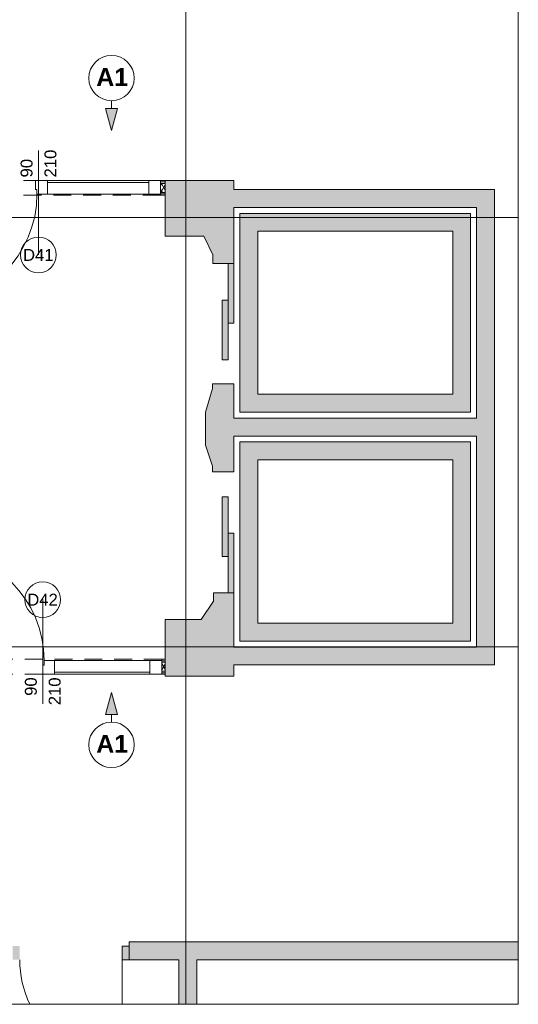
# Paper-space layout 'A-47 WYKOŃCZENIA ŚCIAN - PIĘTRO 2' of a CAD drawing. Header units: millimetres. Extents: x 0 to 500, y 0 to 350.
# Tile 6 of 17: x 280 to 322, y 99 to 181. Entities that reach past the tile are written whole.
import ezdxf
from ezdxf.xclip import XClip

# ---------------------------------------------------------------- set-up
doc = ezdxf.new("R2010")
doc.units = ezdxf.units.MM
doc.header["$MEASUREMENT"] = 0
doc.header["$XCLIPFRAME"] = 0
for name, pattern in [('DASHDOTX2', [1000, 500, -250, 0, -250]), ('Przer. długie kreski', [2.5, 1.5, -1]), ('PRZERYWANA_DU_A', [550, 350.0000000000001, -199.9999999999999])]:
    doc.linetypes.add(name, pattern=pattern)
for name, color, linetype, lineweight in [('0_Nr_pióra__2', 8, 'Continuous', 13), ('A__OKŁADZINY ŚCIAN_Nr_pióra__1', 7, 'Continuous', 20), ('A_winda_Nr_pióra__1', 7, 'Continuous', 20), ('A_ściany proj_Nr_pióra__1', 7, 'Continuous', 20), ('A_ściany_Nr_pióra__1', 7, 'Continuous', 20), ('Drzwi Archicad_Nr_pióra__1', 7, 'Continuous', 20), ('Drzwi Archicad_Nr_pióra__3', 252, 'Continuous', 13), ('Znaczniki drzwi Archicada_Nr_pióra__3', 252, 'Continuous', 13)]:
    doc.layers.add(name, color=color, linetype=linetype, lineweight=lineweight)
for name, color, linetype in [('A__OKŁADZINY ŚCIAN', 7, 'Continuous'), ('A_podrys', 7, 'Continuous'), ('A_winda', 7, 'Continuous'), ('A_ściany', 7, 'Continuous'), ('A_ściany proj', 7, 'Continuous'), ('Drzwi Archicad', 7, 'Continuous')]:
    doc.layers.add(name, color=color, linetype=linetype)
doc.layers.add('A_osie_Nr_pióra__16', color=7, linetype='Continuous', lineweight=5, true_color=0x0f0f0f)
doc.layers.add('A_ściany proj_Nr_pióra__21', color=7, linetype='Continuous', lineweight=5, true_color=0xb0b0b0)
doc.styles.add('STYL_AUTOMATYCZNY_3', font='arial.ttf')
doc.styles.add('STYL_AUTOMATYCZNY_4', font='arial.ttf')
pattern_1 = [(0, (-1547.425797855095, -280.3356015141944), (0, 1), [0, -1])]
pattern_2 = [(60.00000000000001, (-1547.425797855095, -280.3356015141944), (-0.2598076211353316, 0.1499999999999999), []), (120, (-1547.425797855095, -280.3356015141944), (0.2598076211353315, 0.15), [])]

# ---------------------------------------------------------------- blocks, each defined once
blk = doc.blocks.new('Rysunek_1_1', base_point=(-1547.425797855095, -280.3356015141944))
at = {"layer": 'A__OKŁADZINY ŚCIAN', "linetype": 'Continuous', "lineweight": 0, "true_color": 0x000000}
for points in [[(287.6289555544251, 172.0416531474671), (288.1289555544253, 173.907678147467), (287.1289555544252, 173.907678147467)], [(287.6289555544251, 124.9123379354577), (287.1289555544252, 123.0463129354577), (288.1289555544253, 123.0463129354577)]]:
    blk.add_hatch(color=18, dxfattribs=at).paths.add_polyline_path(points)
at = {"layer": 'A_winda', "linetype": 'Continuous', "lineweight": 0, "true_color": 0xfdfdfd}
h = blk.add_hatch(color=7, dxfattribs=at)
h.paths.add_polyline_path([(298.4055360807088, 165.0892325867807), (298.4055360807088, 148.4147325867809), (317.7655360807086, 148.4147325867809), (317.7655360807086, 165.0892325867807)])
h.paths.add_polyline_path([(316.2655360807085, 163.5892325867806), (316.2655360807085, 149.9147325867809), (299.9055360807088, 149.9147325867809), (299.9055360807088, 163.5892325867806)], flags=0)
for points in [[(297.4055360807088, 155.8802012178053), (297.9055360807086, 155.8802012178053), (297.9055360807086, 160.8802012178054), (297.4055360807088, 160.8802012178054)], [(296.9055360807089, 152.8207639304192), (297.4055360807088, 152.8207639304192), (297.4055360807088, 157.8207639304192), (296.9055360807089, 157.8207639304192)], [(296.9055360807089, 141.3163084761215), (296.9055360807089, 136.3163084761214), (297.4055360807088, 136.3163084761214), (297.4055360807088, 141.3163084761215)], [(297.4055360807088, 138.2568711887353), (297.4055360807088, 133.2568711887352), (297.9055360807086, 133.2568711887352), (297.9055360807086, 138.2568711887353)]]:
    blk.add_hatch(color=7, dxfattribs=at).paths.add_polyline_path(points)
h = blk.add_hatch(color=7, dxfattribs=at)
h.paths.add_polyline_path([(317.7655360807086, 145.9147325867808), (298.4055360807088, 145.9147325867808), (298.4055360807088, 129.2072325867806), (317.7655360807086, 129.2072325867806)])
h.paths.add_polyline_path([(316.2655360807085, 144.4147325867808), (316.2655360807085, 130.7072325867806), (299.9055360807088, 130.7072325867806), (299.9055360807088, 144.4147325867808)], flags=0)
at = {"layer": 'A_ściany', "linetype": 'Continuous', "lineweight": 0, "true_color": 0x000000}
for points in [[(297.9055358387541, 167.8592325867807), (292.1355360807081, 167.8592325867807), (292.1355360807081, 163.18923236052), (295.3855360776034, 163.1892329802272), (296.1255359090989, 161.6102010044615), (296.1255359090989, 160.880201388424), (297.9055358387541, 160.8802007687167)], [(319.765536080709, 167.0892325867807), (297.9055358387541, 167.0892325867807), (297.9055358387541, 165.5892325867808), (319.765536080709, 165.5892325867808)], [(319.7655360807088, 127.2072325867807), (319.7655360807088, 165.5892325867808), (318.2655360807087, 165.5892325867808), (318.2655360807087, 128.7072325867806)], [(295.515373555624, 145.651325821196), (296.1065121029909, 143.8768711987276), (296.1065124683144, 143.4068717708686), (297.905535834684, 143.4068717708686), (297.905535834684, 150.7878540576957), (296.0955359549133, 150.7878540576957), (296.0955359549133, 150.390201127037), (295.515373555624, 148.4240093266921)], [(297.9055358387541, 146.4147325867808), (318.2655360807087, 146.4147325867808), (318.2655360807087, 147.9147325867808), (297.9055358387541, 147.9147325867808)], [(292.1355360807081, 126.2714244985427), (297.905535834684, 126.2714244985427), (297.905535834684, 127.2072327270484), (297.905535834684, 133.2568712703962), (296.1765117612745, 133.2568709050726), (296.1765117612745, 132.5568713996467), (295.153653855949, 131.0214246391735), (292.1355360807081, 131.0214246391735)], [(297.9055358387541, 127.2072325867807), (319.7655360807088, 127.2072325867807), (318.2655360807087, 128.7072325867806), (297.9055358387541, 128.7072325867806)], [(289.1238366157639, 103.9784644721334), (289.1238366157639, 102.4784655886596), (321.7655355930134, 102.4784655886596), (321.7655355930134, 103.9784644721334)], [(293.280082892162, 98.73923435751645), (294.7800801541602, 98.73923435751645), (294.7800801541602, 102.4784634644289), (293.280082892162, 102.4784634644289)]]:
    blk.add_hatch(color=18, dxfattribs=at).paths.add_polyline_path(points)
at = {"layer": 'A_ściany proj', "linetype": 'Continuous', "lineweight": 13}
h = blk.add_hatch(dxfattribs=at)
h.set_pattern_fill('gypsum_0001', color=8, style=0, pattern_type=2)
h.set_pattern_definition(pattern_1)
h.paths.add_polyline_path([(291.7487228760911, 167.8592325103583), (291.7487228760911, 167.7342324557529), (292.1355360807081, 167.7342324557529), (292.1355360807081, 167.8592325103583)])
h = blk.add_hatch(dxfattribs=at)
h.set_pattern_fill('gypsum_0001', color=8, style=0, pattern_type=2)
h.set_pattern_definition(pattern_1)
h.paths.add_polyline_path([(292.1355360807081, 167.7342324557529), (291.7487228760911, 167.7342324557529), (291.7487228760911, 167.6092327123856), (292.1355360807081, 167.6092327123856)])
h = blk.add_hatch(dxfattribs=at)
h.set_pattern_fill('batt_insulation_0001', color=8, style=0, pattern_type=2)
h.set_pattern_definition(pattern_2)
h.paths.add_polyline_path([(292.1355360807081, 167.6092327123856), (291.7487228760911, 167.6092327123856), (291.7487228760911, 166.8592326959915), (292.1355360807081, 166.8592326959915)])
h = blk.add_hatch(dxfattribs=at)
h.set_pattern_fill('gypsum_0001', color=8, style=0, pattern_type=2)
h.set_pattern_definition(pattern_1)
h.paths.add_polyline_path([(292.1355360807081, 166.8592326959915), (291.7487228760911, 166.8592326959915), (291.7487228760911, 166.7342326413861), (292.1355360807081, 166.7342326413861)])
h = blk.add_hatch(dxfattribs=at)
h.set_pattern_fill('gypsum_0001', color=8, style=0, pattern_type=2)
h.set_pattern_definition(pattern_1)
h.paths.add_polyline_path([(291.7487228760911, 166.6092325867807), (292.1355360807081, 166.6092325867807), (292.1355360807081, 166.7342326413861), (291.7487228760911, 166.7342326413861)])
h = blk.add_hatch(dxfattribs=at)
h.set_pattern_fill('gypsum_0001', color=8, style=0, pattern_type=2)
h.set_pattern_definition(pattern_1)
h.paths.add_polyline_path([(291.8546628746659, 127.6872324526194), (291.8546628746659, 127.5622325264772), (292.1355360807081, 127.5622325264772), (292.1355360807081, 127.6872324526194)])
h = blk.add_hatch(dxfattribs=at)
h.set_pattern_fill('gypsum_0001', color=8, style=0, pattern_type=2)
h.set_pattern_definition(pattern_1)
h.paths.add_polyline_path([(292.1355360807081, 127.5622325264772), (291.8546628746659, 127.5622325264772), (291.8546628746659, 127.4372326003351), (292.1355360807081, 127.4372326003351)])
h = blk.add_hatch(dxfattribs=at)
h.set_pattern_fill('batt_insulation_0001', color=8, style=0, pattern_type=2)
h.set_pattern_definition(pattern_2)
h.paths.add_polyline_path([(292.1355360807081, 127.4372326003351), (291.8546628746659, 127.4372326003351), (291.8546628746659, 126.6872324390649), (292.1355360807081, 126.6872324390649)])
h = blk.add_hatch(dxfattribs=at)
h.set_pattern_fill('gypsum_0001', color=8, style=0, pattern_type=2)
h.set_pattern_definition(pattern_1)
h.paths.add_polyline_path([(292.1355360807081, 126.6872324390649), (291.8546628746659, 126.6872324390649), (291.8546628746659, 126.5622325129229), (292.1355360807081, 126.5622325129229)])
h = blk.add_hatch(dxfattribs=at)
h.set_pattern_fill('gypsum_0001', color=8, style=0, pattern_type=2)
h.set_pattern_definition(pattern_1)
h.paths.add_polyline_path([(291.8546628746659, 126.4372325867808), (292.1355360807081, 126.4372325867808), (292.1355360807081, 126.5622325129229), (291.8546628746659, 126.5622325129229)])
at = {"layer": 'Drzwi Archicad', "linetype": 'Continuous', "lineweight": 0, "true_color": 0xfdfdfd}
for points in [[(279.3238387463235, 103.6284651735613), (279.3238387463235, 102.4784651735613), (279.9238387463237, 102.4784651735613), (279.9238387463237, 103.6284651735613)], [(289.1238387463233, 102.4784651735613), (289.1238387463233, 103.6284651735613), (288.5238387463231, 103.6284651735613), (288.5238387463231, 102.4784651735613)]]:
    blk.add_hatch(color=7, dxfattribs=at).paths.add_polyline_path(points)
at = {"layer": '0_Nr_pióra__2', "color": 8, "linetype": 'PRZERYWANA_DU_A', "lineweight": 13, "flags": 128}
for points in [[(321.7655360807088, 98.73923258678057), (321.7655360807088, 193.7392325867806)], [(229.7003258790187, 98.73923258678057), (321.7655360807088, 98.73923258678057)]]:
    blk.add_lwpolyline(points, dxfattribs=at)
at = {"layer": 'A__OKŁADZINY ŚCIAN_Nr_pióra__1', "color": 7, "linetype": 'Continuous', "lineweight": 20}
for p, q in [((287.6289565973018, 174.5416546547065), (287.6289565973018, 173.9076776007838)), ((287.128954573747, 173.9076776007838), (288.1289548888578, 173.9076776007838)), ((287.6289565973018, 172.04165200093), (287.128954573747, 173.9076776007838)), ((287.6289565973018, 172.04165200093), (288.1289548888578, 173.9076776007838)), ((287.6289565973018, 124.9123383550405), (287.128954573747, 123.0463127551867)), ((287.6289565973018, 124.9123383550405), (288.1289548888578, 123.0463127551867)), ((288.1289548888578, 123.0463127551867), (287.128954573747, 123.0463127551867)), ((287.6289565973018, 122.4123394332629), (287.6289565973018, 123.0463127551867))]:
    blk.add_line(p, q, dxfattribs=at)
for centre in [(287.6289555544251, 176.4444817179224), (287.6289555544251, 120.5095093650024)]:
    blk.add_circle(centre, 1.902828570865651, dxfattribs=at)
at = {"layer": 'A_osie_Nr_pióra__16', "color": 250, "linetype": 'DASHDOTX2', "lineweight": 5, "true_color": 0x0f0f0f}
for p, q in [((293.8713123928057, 248.1972071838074), (293.8713123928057, 98.73923322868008)), ((321.7655351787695, 164.7392300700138), (97.56664364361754, 164.7392300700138)), ((321.7655351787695, 128.7392361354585), (97.56664364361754, 128.7392361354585))]:
    blk.add_line(p, q, dxfattribs=at)
at = {"layer": 'A_winda_Nr_pióra__1', "color": 7, "linetype": 'PRZERYWANA_DU_A', "lineweight": 20, "flags": 128}
for points in [[(298.4055360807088, 165.0892325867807), (317.7655360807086, 165.0892325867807), (317.7655360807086, 148.4147325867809), (298.4055360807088, 148.4147325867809)], [(316.2655360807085, 163.5892325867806), (316.2655360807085, 149.9147325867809), (299.9055360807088, 149.9147325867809), (299.9055360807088, 163.5892325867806)], [(317.7655360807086, 145.9147325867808), (298.4055360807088, 145.9147325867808), (298.4055360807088, 129.2072325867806), (317.7655360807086, 129.2072325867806)], [(316.2655360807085, 144.4147325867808), (316.2655360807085, 130.7072325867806), (299.9055360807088, 130.7072325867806), (299.9055360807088, 144.4147325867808)]]:
    blk.add_lwpolyline(points, close=True, dxfattribs=at)
at = {"layer": 'A_winda_Nr_pióra__1', "color": 7, "linetype": 'Continuous', "lineweight": 20, "flags": 128}
for points in [[(297.4055360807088, 155.8802012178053), (297.4055360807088, 160.8802012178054), (297.9055360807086, 160.8802012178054), (297.9055360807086, 155.8802012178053)], [(296.9055360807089, 152.8207639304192), (296.9055360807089, 157.8207639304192), (297.4055360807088, 157.8207639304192), (297.4055360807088, 152.8207639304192)], [(296.9055360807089, 141.3163084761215), (296.9055360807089, 136.3163084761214), (297.4055360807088, 136.3163084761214), (297.4055360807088, 141.3163084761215)], [(297.4055360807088, 138.2568711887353), (297.4055360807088, 133.2568711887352), (297.9055360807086, 133.2568711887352), (297.9055360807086, 138.2568711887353)]]:
    blk.add_lwpolyline(points, close=True, dxfattribs=at)
at = {"layer": 'A_ściany proj_Nr_pióra__1', "color": 7, "linetype": 'Continuous', "lineweight": 20, "flags": 128}
for points in [[(292.1355360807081, 167.8592325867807), (291.7487228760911, 167.8592325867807)], [(291.7487228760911, 166.6092325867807), (292.1355360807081, 166.6092325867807)], [(292.1355360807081, 127.6872325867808), (291.8546628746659, 127.6872325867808)], [(291.8546628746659, 126.4372325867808), (292.1355360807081, 126.4372325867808)]]:
    blk.add_lwpolyline(points, dxfattribs=at)
at = {"layer": 'A_ściany proj_Nr_pióra__21', "color": 253, "linetype": 'Continuous', "lineweight": 5, "true_color": 0xb0b0b0}
for p, q in [((291.7487214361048, 167.8592343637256), (291.7487214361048, 167.7342310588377)), ((292.1355356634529, 167.7342310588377), (291.7487214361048, 167.7342310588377)), ((291.7487214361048, 167.7342310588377), (291.7487214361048, 167.6092314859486)), ((292.1355356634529, 167.6092314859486), (291.7487214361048, 167.6092314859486)), ((291.7487214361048, 167.6092314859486), (291.7487214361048, 166.8592340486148)), ((291.7487214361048, 166.8592340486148), (292.1355356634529, 166.8592340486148)), ((291.7487214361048, 166.8592340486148), (291.7487214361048, 166.7342307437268)), ((291.7487214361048, 166.7342344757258), (292.1355356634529, 166.7342344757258)), ((291.7487214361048, 166.7342307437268), (291.7487214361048, 166.7092338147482)), ((291.7487214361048, 166.7092338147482), (291.7487214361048, 166.6092311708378)), ((291.8546616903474, 127.5872336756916), (291.8546616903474, 127.6872325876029)), ((291.8546616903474, 127.562233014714), (291.8546616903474, 127.5872336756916)), ((292.1355356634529, 127.562233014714), (291.8546616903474, 127.562233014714)), ((291.8546616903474, 127.437233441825), (291.8546616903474, 127.562233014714)), ((292.1355356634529, 127.437233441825), (291.8546616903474, 127.437233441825)), ((291.8546616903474, 126.6872322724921), (291.8546616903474, 127.437233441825)), ((291.8546616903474, 126.6872322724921), (292.1355356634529, 126.6872322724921)), ((291.8546616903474, 126.5622326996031), (291.8546616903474, 126.6872322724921)), ((291.8546616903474, 126.5622326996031), (292.1355356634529, 126.5622326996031)), ((291.8546616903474, 126.4372331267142), (291.8546616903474, 126.5622326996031))]:
    blk.add_line(p, q, dxfattribs=at)
at = {"layer": 'A_ściany proj_Nr_pióra__21', "color": 253, "linetype": 'Continuous', "lineweight": 5, "true_color": 0xb0b0b0, "flags": 128}
for points in [[(292.1355360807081, 167.8592325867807), (292.1355360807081, 167.7342325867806)], [(292.1355360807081, 167.7342325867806), (292.1355360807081, 167.6092325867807)], [(292.1355360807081, 167.6092325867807), (292.1355360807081, 166.8592325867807)], [(292.1355360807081, 166.8592325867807), (292.1355360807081, 166.7342325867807)], [(292.1355360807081, 166.7342325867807), (292.1355360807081, 166.6092325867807)], [(292.1355360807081, 127.5622325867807), (292.1355360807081, 127.6872325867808)], [(292.1355360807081, 127.4372325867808), (292.1355360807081, 127.5622325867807)], [(292.1355360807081, 126.6872325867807), (292.1355360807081, 127.4372325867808)], [(292.1355360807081, 126.5622325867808), (292.1355360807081, 126.6872325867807)], [(292.1355360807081, 126.4372325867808), (292.1355360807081, 126.5622325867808)]]:
    blk.add_lwpolyline(points, dxfattribs=at)
at = {"layer": 'A_ściany_Nr_pióra__1', "color": 7, "linetype": 'Continuous', "lineweight": 20}
for p, q in [((297.9055344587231, 160.8802022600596), (296.1255351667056, 160.8802022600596)), ((296.0955373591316, 150.7878545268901), (297.9055344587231, 150.7878545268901)), ((297.9055344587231, 143.4068712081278), (296.1065131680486, 143.4068712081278)), ((296.1765105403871, 133.2568715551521), (297.9055344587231, 133.2568715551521)), ((289.1238386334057, 103.9784664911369), (289.4938402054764, 103.9784664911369)), ((289.1238386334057, 103.6284647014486), (289.1238386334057, 103.9784664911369)), ((289.1238386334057, 102.4784641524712), (289.1238386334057, 103.6284647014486)), ((289.1238386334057, 102.4784641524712), (289.5938391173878, 102.4784641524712))]:
    blk.add_line(p, q, dxfattribs=at)
at = {"layer": 'A_ściany_Nr_pióra__1', "color": 7, "linetype": 'Continuous', "lineweight": 20, "flags": 128}
for points in [[(297.9055358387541, 167.8592325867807), (292.1355360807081, 167.8592325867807)], [(292.1355360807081, 167.8592325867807), (292.1355360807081, 163.18923236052)], [(297.9055358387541, 167.0892325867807), (297.9055358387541, 167.8592325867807)], [(319.765536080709, 167.0892325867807), (297.9055358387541, 167.0892325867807)], [(319.765536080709, 165.5892325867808), (319.765536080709, 167.0892325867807)], [(297.9055358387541, 165.5892325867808), (318.2655360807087, 165.5892325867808)], [(297.9055358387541, 160.8802006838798), (297.9055358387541, 165.5892325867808)], [(318.2655360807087, 165.5892325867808), (318.2655360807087, 147.9147325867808)], [(319.7655360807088, 127.2072325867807), (319.7655360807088, 165.5892325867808)], [(292.1355360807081, 163.18923236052), (295.3855360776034, 163.1892329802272)], [(295.3855360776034, 163.1892329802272), (296.1255359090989, 161.6102010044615)], [(296.1255359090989, 161.6102010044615), (296.1255359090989, 160.880201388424)], [(296.0955358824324, 150.3902009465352), (295.5153734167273, 148.4240093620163)], [(296.0955358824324, 150.7902008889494), (296.0955358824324, 150.3902009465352)], [(297.9055358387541, 147.9147325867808), (297.9055358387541, 150.7878538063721)], [(295.5153734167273, 148.4240093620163), (295.5153734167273, 145.6513258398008)], [(318.2655360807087, 147.9147325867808), (297.9055358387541, 147.9147325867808)], [(297.9055358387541, 146.4147325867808), (318.2655360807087, 146.4147325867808)], [(297.9055358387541, 143.4068717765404), (297.9055358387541, 146.4147325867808)], [(318.2655360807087, 146.4147325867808), (318.2655360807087, 128.7072325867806)], [(295.5153734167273, 145.6513258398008), (296.1065121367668, 143.8768710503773)], [(296.1065121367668, 143.8768710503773), (296.1065121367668, 143.4068714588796)], [(296.1765117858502, 133.2568709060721), (296.1765117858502, 132.556871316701)], [(297.9055358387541, 128.7072325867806), (297.9055358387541, 133.2568714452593)], [(296.1765117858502, 132.556871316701), (295.1536540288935, 131.0214245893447)], [(295.1536540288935, 131.0214245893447), (292.1355360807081, 131.0214245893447)], [(292.1355360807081, 131.0214245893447), (292.1355360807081, 126.2714244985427)], [(318.2655360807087, 128.7072325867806), (297.9055358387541, 128.7072325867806)], [(297.9055358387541, 127.2072325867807), (319.7655360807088, 127.2072325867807)], [(297.9055358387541, 126.2714244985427), (297.9055358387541, 127.2072326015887)], [(292.1355360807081, 126.2714244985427), (297.9055358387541, 126.2714244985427)], [(321.7655360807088, 103.9784651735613), (289.1238396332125, 103.9784651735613)], [(289.123839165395, 102.4784651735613), (293.2800814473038, 102.4784651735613)], [(293.2800814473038, 102.4784651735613), (293.2800814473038, 98.73923258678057)], [(294.7800814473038, 98.73923258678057), (294.7800814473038, 102.4784651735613)], [(294.7800814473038, 102.4784651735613), (321.7655360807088, 102.4784651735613)]]:
    blk.add_lwpolyline(points, dxfattribs=at)
at = {"layer": 'Drzwi Archicad_Nr_pióra__1', "color": 7, "linetype": 'Continuous', "lineweight": 20}
for p, q in [((297.9055344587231, 160.8802022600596), (296.1255351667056, 160.8802022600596)), ((296.0955373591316, 150.7878545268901), (297.9055344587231, 150.7878545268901)), ((297.9055344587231, 143.4068712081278), (296.1065131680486, 143.4068712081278)), ((296.1765105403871, 133.2568715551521), (297.9055344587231, 133.2568715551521)), ((288.5238376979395, 102.4784641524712), (288.5238376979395, 103.6284647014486)), ((288.5238376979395, 103.6284647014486), (289.1238386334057, 103.6284647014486)), ((289.1238386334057, 103.6284647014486), (289.1238386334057, 103.9784664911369)), ((289.1238386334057, 103.6284647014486), (289.1238386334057, 103.9784664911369)), ((289.1238386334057, 103.9784664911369), (289.4938402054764, 103.9784664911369)), ((289.1238386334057, 103.9784664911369), (289.4938402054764, 103.9784664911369)), ((289.1238386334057, 103.6284647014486), (289.1238386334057, 102.4784641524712)), ((289.1238386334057, 102.4784641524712), (289.1238386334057, 103.6284647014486)), ((289.1238386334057, 102.4784641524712), (289.1238386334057, 103.6284647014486)), ((288.5238376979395, 102.4784648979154), (288.5238376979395, 98.73923333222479)), ((289.1238386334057, 102.4784641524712), (288.5238376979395, 102.4784641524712)), ((289.1238386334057, 102.4784641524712), (289.5938391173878, 102.4784641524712)), ((289.1238386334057, 102.4784641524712), (289.5938391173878, 102.4784641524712))]:
    blk.add_line(p, q, dxfattribs=at)
blk.add_arc((288.5238387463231, 102.4784651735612), 8.599999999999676, 180, 205.7722174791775, dxfattribs=at)
at = {"layer": 'Drzwi Archicad_Nr_pióra__3', "color": 252, "linetype": 'Przer. długie kreski', "lineweight": 13}
for p, q in [((291.7487214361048, 167.8592343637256), (271.2487243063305, 167.8592343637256)), ((291.7487214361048, 166.6092311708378), (271.2487243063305, 166.6092311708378)), ((291.8546616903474, 127.6872325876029), (271.854662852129, 127.6872325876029)), ((291.8546616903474, 126.4372331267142), (271.854662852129, 126.4372331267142))]:
    blk.add_line(p, q, dxfattribs=at)
at = {"layer": 'Drzwi Archicad_Nr_pióra__3', "color": 252, "linetype": 'Continuous', "lineweight": 13}
for p, q in [((281.2487237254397, 167.8592343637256), (281.2487237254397, 167.1092331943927)), ((282.2487240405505, 167.8592343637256), (281.2487237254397, 167.8592343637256)), ((282.2487240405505, 166.7092338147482), (282.2487240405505, 167.8592343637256)), ((282.2487240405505, 167.8592343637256), (290.748721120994, 167.8592343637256)), ((282.2487240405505, 166.7092338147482), (282.2487240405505, 167.8592343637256)), ((291.7487214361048, 167.8592343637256), (290.748721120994, 167.8592343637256)), ((290.748721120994, 167.8592343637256), (290.748721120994, 166.7092338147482)), ((290.748721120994, 167.8592343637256), (290.748721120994, 166.7092338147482)), ((291.7487214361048, 166.7092338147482), (291.7487214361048, 167.8592343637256)), ((291.7487214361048, 167.8592343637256), (291.7487214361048, 167.7342310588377)), ((291.7487214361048, 167.8592343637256), (291.7487214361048, 167.7342310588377)), ((291.7487214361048, 167.7342310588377), (291.7487214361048, 167.6092314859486)), ((291.7487214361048, 167.7342310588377), (291.7487214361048, 167.6092314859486)), ((281.2487237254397, 167.1092331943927), (281.3687224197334, 167.1092331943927)), ((281.3687224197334, 167.1092331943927), (281.3687224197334, 166.7092338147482)), ((290.748721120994, 167.6792325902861), (282.2487240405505, 167.6792325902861)), ((291.7487214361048, 167.6092314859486), (291.7487214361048, 166.8592340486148)), ((291.7487214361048, 167.6092314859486), (291.7487214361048, 166.8592340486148)), ((281.3687224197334, 166.7092338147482), (282.2487240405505, 166.7092338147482)), ((290.748721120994, 166.7092338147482), (282.2487240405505, 166.7092338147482)), ((282.2487240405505, 166.7092338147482), (290.748721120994, 166.7092338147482)), ((290.748721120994, 166.7092338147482), (291.7487214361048, 166.7092338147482)), ((291.7487214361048, 166.8592340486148), (291.7487214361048, 166.7342307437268)), ((291.7487214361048, 166.8592340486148), (291.7487214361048, 166.7342307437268)), ((291.7487214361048, 166.7342307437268), (291.7487214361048, 166.7092338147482)), ((291.7487214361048, 166.7342307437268), (291.7487214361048, 166.7092338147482)), ((291.7487214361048, 166.7092338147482), (291.7487214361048, 166.6092311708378)), ((281.9746646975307, 127.187234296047), (281.9746646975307, 127.5872336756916)), ((281.9746646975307, 127.5872336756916), (282.8546625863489, 127.5872336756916)), ((282.8546625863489, 127.5872336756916), (282.8546625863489, 126.4372331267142)), ((290.8546613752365, 127.5872336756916), (282.8546625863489, 127.5872336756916)), ((282.8546625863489, 127.5872336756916), (282.8546625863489, 126.4372331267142)), ((282.8546625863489, 127.5872336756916), (290.8546613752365, 127.5872336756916)), ((290.8546613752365, 126.4372331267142), (290.8546613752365, 127.5872336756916)), ((290.8546613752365, 127.5872336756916), (291.8546616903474, 127.5872336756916)), ((290.8546613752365, 126.4372331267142), (290.8546613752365, 127.5872336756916)), ((291.8546616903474, 127.5872336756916), (291.8546616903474, 127.6872325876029)), ((291.8546616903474, 127.5872336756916), (291.8546616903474, 126.4372331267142)), ((291.8546616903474, 127.562233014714), (291.8546616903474, 127.5872336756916)), ((291.8546616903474, 127.562233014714), (291.8546616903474, 127.5872336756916)), ((291.8546616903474, 127.437233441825), (291.8546616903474, 127.562233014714)), ((291.8546616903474, 127.437233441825), (291.8546616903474, 127.562233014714)), ((291.8546616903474, 126.6872322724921), (291.8546616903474, 127.437233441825)), ((291.8546616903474, 126.6872322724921), (291.8546616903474, 127.437233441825)), ((281.8546622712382, 126.4372331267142), (281.8546622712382, 127.187234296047)), ((281.8546622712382, 127.187234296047), (281.9746646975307, 127.187234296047)), ((282.8546625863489, 126.4372331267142), (281.8546622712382, 126.4372331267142)), ((290.8546613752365, 126.6172311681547), (282.8546625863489, 126.6172311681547)), ((282.8546625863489, 126.4372331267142), (290.8546613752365, 126.4372331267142)), ((291.8546616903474, 126.4372331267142), (290.8546613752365, 126.4372331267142)), ((291.8546616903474, 126.5622326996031), (291.8546616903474, 126.6872322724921)), ((291.8546616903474, 126.5622326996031), (291.8546616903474, 126.6872322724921)), ((291.8546616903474, 126.4372331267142), (291.8546616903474, 126.5622326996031)), ((291.8546616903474, 126.4372331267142), (291.8546616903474, 126.5622326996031))]:
    blk.add_line(p, q, dxfattribs=at)
for centre, start, end in [((272.128722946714, 166.7092325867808), 270, 0), ((272.734662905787, 127.5872325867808), 0, 90)]:
    blk.add_arc(centre, 9.24000000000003, start, end, dxfattribs=at)
at = {"layer": 'Znaczniki drzwi Archicada_Nr_pióra__3', "color": 252, "linetype": 'Continuous', "lineweight": 13}
for p, q in [((281.4987228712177, 161.6092333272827), (281.4987228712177, 170.3592332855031)), ((281.8546622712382, 132.687234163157), (281.8546622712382, 123.9372342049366))]:
    blk.add_line(p, q, dxfattribs=at)
at = {"layer": 'Znaczniki drzwi Archicada_Nr_pióra__3', "color": 252, "linetype": 'Continuous', "lineweight": 13, "flags": 128}
for points in [[(279.998722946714, 161.6092325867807, 0.9999999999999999), (282.9987229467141, 161.6092325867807, 0.9999999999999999)], [(283.3546629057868, 132.6872325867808, 0.9999999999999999), (280.3546629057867, 132.6872325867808, 0.9999999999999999)]]:
    blk.add_lwpolyline(points, format="xyb", close=True, dxfattribs=at)
at = {"layer": 'A__OKŁADZINY ŚCIAN_Nr_pióra__1', "color": 7, "linetype": 'Continuous', "lineweight": 20, "char_height": 1.5, "attachment_point": 4, "style": 'STYL_AUTOMATYCZNY_3'}
for insert in [(286.3466655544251, 176.5301995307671), (286.3466655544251, 120.5952271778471)]:
    blk.add_mtext('\\A1;{\\pql;\\fArial|b1|i0|c238|p0;\\W1.000000;A1}', dxfattribs=dict(at, insert=insert))
at = {"layer": 'Znaczniki drzwi Archicada_Nr_pióra__3', "color": 252, "linetype": 'Continuous', "lineweight": 13, "char_height": 1, "attachment_point": 7, "style": 'STYL_AUTOMATYCZNY_4'}
for s, insert, rotation in [('\\A1;{\\pql;\\fArial CE|b0|i0|c238|p0;\\W1.000000;210}', (283.0159492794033, 168.1092325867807), 89.99999999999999), ('\\A1;{\\pql;\\fArial CE|b0|i0|c238|p0;\\W1.000000;90}', (281.0159492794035, 168.1092325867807), 89.99999999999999), ('\\A1;{\\pql;\\fArial CE|b0|i0|c238|p0;\\W1.000000;90}', (281.3718892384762, 124.6169125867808), 90), ('\\A1;{\\pql;\\fArial CE|b0|i0|c238|p0;\\W1.000000;210}', (283.3718892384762, 123.8317625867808), 90)]:
    blk.add_mtext(s, dxfattribs=dict(at, insert=insert, rotation=rotation))
for s, insert in [('\\A1;{\\pql;\\fArial CE|b0|i0|c238|p0;\\W1.000000;D41}', (280.203797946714, 161.1092397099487)), ('\\A1;{\\pql;\\fArial CE|b0|i0|c238|p0;\\W1.000000;D42}', (280.5597379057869, 132.1872397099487))]:
    blk.add_mtext(s, dxfattribs=dict(at, insert=insert))

psp = doc.layouts.new('A-47 WYKOŃCZENIA ŚCIAN - PIĘTRO 2')

# ---------------------------------------------------------------- block references
at = {"layer": 'A_podrys', "color": 37, "linetype": 'Continuous', "lineweight": 5, "true_color": 0x656532}
ref = psp.add_blockref('Rysunek_1_1', (-1547.425797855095, -280.3356015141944), dxfattribs=at)
XClip(ref).set_block_clipping_path([(71.31556482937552, 98.73923258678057), (321.7655360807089, 307.5492325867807)])

doc.saveas('drawing.dxf')
